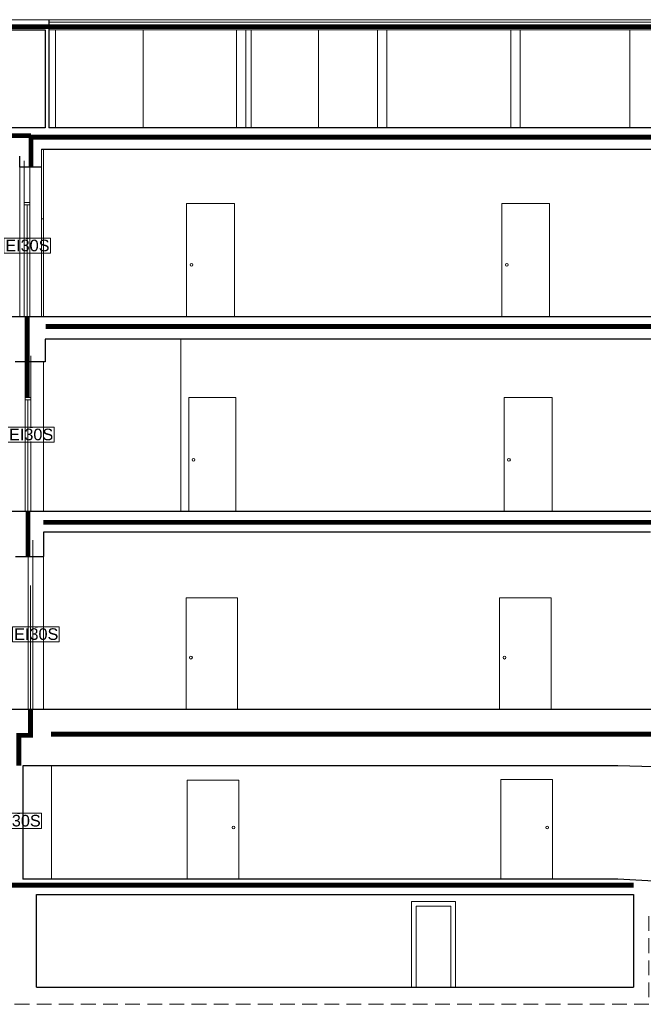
# Model space of a CAD drawing. Header units: millimetres. Extents: x -5254 to 173417, y -28809 to -6400.
# Tile 140 of 256: x 108889 to 110231, y -12780 to -10661. Entities that reach past the tile are written whole.
import ezdxf

# ---------------------------------------------------------------- set-up
doc = ezdxf.new("R2010")
doc.units = ezdxf.units.MM
doc.linetypes.add('HIDDEN', pattern=[9.525, 6.35, -3.175])
for name, color, linetype, lineweight in [('_MW_ppoż', 7, 'Continuous', 0), ('m_cienka', 7, 'Continuous', 5), ('m_stolarka', 7, 'Continuous', 9), ('m_widok', 7, 'Continuous', 9), ('m_ściany', 7, 'Continuous', 30)]:
    doc.layers.add(name, color=color, linetype=linetype, lineweight=lineweight)
doc.styles.get("Standard").update_dxf_attribs({"font": 'arial.ttf'})

# ---------------------------------------------------------------- blocks, each defined once
blk = doc.blocks.new('EIS30')
at = {"layer": '_MW_ppoż', "color": 94, "insert": (0.7, -16.2), "char_height": 25, "width": 0.986, "attachment_point": 5, "bg_fill": 3, "box_fill_scale": 1.1, "bg_fill_color": 1, "bg_fill_transparency": 0}
blk.add_mtext('EI30S', dxfattribs=at)
at = {"layer": '_MW_ppoż', "color": 94, "lineweight": 9}
blk.add_lwpolyline([(-50.2, 0), (50.2, 0), (50.2, -32.6), (-50.2, -32.6)], close=True, dxfattribs=at)

msp = doc.modelspace()

# ---------------------------------------------------------------- linework, layer by layer
at = {"layer": '_MW_ppoż', "color": 6, "ltscale": 10, "const_width": 10.4}
msp.add_lwpolyline([(107801.85, -10675.52), (114038.14, -10675.52)], dxfattribs=at)
at = {"layer": '_MW_ppoż', "color": 12, "linetype": 'Continuous', "ltscale": 2, "const_width": 10.4}
for points in [[(108566.99, -10910), (108913.1, -10910)], [(108910.69, -10913.47), (113259.87, -10913.47)], [(108913.1, -10910), (108913.1, -10978.12)], [(108904.56, -11299.12), (108904.56, -11474.12)], [(108906.46, -11815.72), (108906.46, -11719.41)], [(108911.99, -12144.02), (108911.99, -12200.98), (108886.61, -12200.98), (108886.61, -12266.46)], [(108000.19, -12291.01), (108416.76, -12523.44), (110209.9, -12523.44)]]:
    msp.add_lwpolyline(points, dxfattribs=at)
at = {"layer": '_MW_ppoż', "color": 94, "linetype": 'Continuous', "ltscale": 2, "const_width": 10.4}
for points in [[(108944.41, -11321.01), (112892.01, -11321.01)], [(112893.07, -11742.45), (108939.79, -11742.45)], [(108956.31, -12198.38), (112941.35, -12198.38)]]:
    msp.add_lwpolyline(points, dxfattribs=at)
at = {"layer": 'm_cienka', "linetype": 'HIDDEN', "ltscale": 5}
msp.add_lwpolyline([(114242.92, -12590.22), (110242.92, -12590.22), (110242.92, -12780.03), (107997.63, -12780.03), (107997.63, -12620.03), (107518.23, -12620.03)], dxfattribs=at)
at = {"layer": 'm_stolarka'}
for p, q in [((114097.63, -10660.52), (107713.13, -10660.52)), ((113226.19, -10665.52), (108952.19, -10665.52)), ((113226.19, -10682.52), (108952.19, -10682.52)), ((109355.63, -10893.52), (109355.63, -10682.52)), ((109375.63, -10893.52), (109375.63, -10682.52)), ((109658.63, -10893.52), (109658.63, -10682.52)), ((109678.63, -10893.52), (109678.63, -10682.52)), ((109945.63, -10893.52), (109945.63, -10682.52)), ((109965.63, -10893.52), (109965.63, -10682.52)), ((108935.63, -11299.12), (108935.63, -10939.12)), ((108939.63, -11299.12), (108939.63, -10939.12)), ((108898.56, -11054.12), (108898.56, -10964.12)), ((108910.56, -10964.12), (108910.56, -11054.12)), ((108898.56, -11054.12), (108910.56, -11054.12)), ((108910.56, -11059.12), (108898.56, -11059.12)), ((109247.63, -11299.12), (109247.63, -11056.12)), ((109247.63, -11056.12), (109350.63, -11056.12)), ((109350.63, -11056.12), (109350.63, -11299.12)), ((109926.63, -11299.12), (109926.63, -11056.12)), ((109926.63, -11056.12), (110028.63, -11056.12)), ((110028.63, -11056.12), (110028.63, -11299.12)), ((108935.63, -11089.12), (108939.63, -11089.12)), ((108900.46, -11474.12), (108900.46, -11384.12)), ((108912.46, -11384.12), (108912.46, -11474.12)), ((108900.46, -11719.12), (108900.46, -11474.12)), ((108900.46, -11474.12), (108912.46, -11474.12)), ((108912.46, -11479.12), (108900.46, -11479.12)), ((108906.46, -11479.12), (108906.46, -11719.12)), ((108912.46, -11474.12), (108912.46, -11719.12)), ((109353.63, -11474.12), (109252.63, -11474.12)), ((109252.63, -11474.12), (109252.63, -11719.12)), ((109353.63, -11719.12), (109353.63, -11474.12)), ((110034.63, -11474.12), (109931.63, -11474.12)), ((109931.63, -11474.12), (109931.63, -11719.12)), ((110034.63, -11719.12), (110034.63, -11474.12)), ((109246.63, -12144.72), (109246.63, -11904.72)), ((109246.63, -11904.72), (109357.63, -11904.72)), ((109357.63, -12144.72), (109357.63, -11904.72)), ((109921.63, -11904.72), (109921.63, -12144.72)), ((109921.63, -11904.72), (110032.63, -11904.72)), ((110032.63, -11904.72), (110032.63, -12144.72)), ((109360.13, -12297.42), (109249.13, -12297.42)), ((109249.13, -12297.42), (109249.13, -12510.42)), ((109360.13, -12510.42), (109360.13, -12297.42)), ((110035.13, -12296.42), (109924.13, -12296.42)), ((109924.13, -12296.42), (109924.13, -12510.42)), ((110035.13, -12510.42), (110035.13, -12296.42))]:
    msp.add_line(p, q, dxfattribs=at)
for centre in [(109258.27, -11188.12), (109937.27, -11188.12), (109262.7, -11608.12), (109941.7, -11608.12), (109257.27, -12033.72), (109932.27, -12033.72), (109349.04, -12399.42), (110024.04, -12399.42)]:
    msp.add_circle(centre, 3, dxfattribs=at)
at = {"layer": 'm_widok'}
for p, q in [((108965.63, -10893.52), (108965.63, -10682.52)), ((109154.63, -10893.52), (109154.63, -10682.52)), ((109386.63, -10893.52), (109386.63, -10682.52)), ((109531.63, -10893.52), (109531.63, -10682.52)), ((110201.63, -10893.52), (110201.63, -10682.52)), ((108888.63, -10978.12), (108888.63, -11299.12)), ((108935.63, -10978.12), (108935.63, -11299.12)), ((109235.63, -11719.12), (109235.63, -11348.12)), ((108939.63, -11397.12), (108939.63, -11719.12)), ((108939.63, -11815.72), (108939.63, -12144.72)), ((108957.13, -12510.42), (108957.13, -12266.42)), ((109826.63, -12558.42), (109731.63, -12558.42)), ((109731.63, -12558.42), (109731.63, -12743.42)), ((109816.63, -12568.42), (109741.63, -12568.42)), ((109741.63, -12568.42), (109741.63, -12743.42)), ((109816.63, -12743.42), (109816.63, -12568.42)), ((109826.63, -12743.42), (109826.63, -12558.42))]:
    msp.add_line(p, q, dxfattribs=at)
at = {"layer": 'm_ściany'}
for p, q in [((108952.19, -10682.52), (108952.19, -10660.52)), ((108577.63, -10682.52), (108943.63, -10682.52)), ((108943.63, -10682.52), (108943.63, -10893.52)), ((108951.63, -10682.52), (108951.63, -10893.52)), ((108943.63, -10893.52), (108546.63, -10893.52)), ((113257.19, -10893.52), (108951.63, -10893.52)), ((108888.63, -10978.12), (108888.63, -10954.12)), ((108935.63, -10939.12), (110251.63, -10939.12)), ((108935.63, -10978.12), (108888.63, -10978.12)), ((108578.63, -11299.12), (113395.69, -11299.12)), ((109235.63, -11348.12), (108943.63, -11348.12)), ((108943.63, -11348.12), (108943.63, -11397.12)), ((110251.63, -11348.12), (109235.63, -11348.12)), ((108943.63, -11397.12), (108878.63, -11397.12)), ((113244.69, -11719.12), (108570.63, -11719.12)), ((108939.63, -11763.72), (108939.63, -11815.72)), ((110246.63, -11763.72), (108939.63, -11763.72)), ((108879.63, -11815.72), (108939.63, -11815.72)), ((108543.63, -12144.72), (112764.63, -12144.72)), ((108895.13, -12266.42), (108895.13, -12510.42)), ((110176.13, -12266.42), (108895.13, -12266.42)), ((110779.13, -12283.22), (110176.13, -12266.42)), ((110176.13, -12510.42), (108895.13, -12510.42)), ((110779.13, -12547.22), (110176.13, -12510.42)), ((108924.63, -12743.42), (108924.63, -12543.42)), ((108924.63, -12543.42), (110209.63, -12543.42)), ((110209.63, -12543.42), (110209.63, -12743.42)), ((108924.63, -12743.42), (110209.63, -12743.42))]:
    msp.add_line(p, q, dxfattribs=at)

# ---------------------------------------------------------------- next in the draw order: block references
at = {"layer": '_MW_ppoż', "linetype": 'ByBlock', "rotation": 360}
for p in [(108904.57, -11130.49), (108912.55, -11537.34), (108923.57, -11967.11), (108885.62, -12368.72)]:
    msp.add_blockref('EIS30', p, dxfattribs=at)

# ---------------------------------------------------------------- next in the draw order: linework, layer by layer
at = {"layer": 'm_stolarka'}
for p, q in [((108898.56, -11299.12), (108898.56, -11054.12)), ((108904.56, -11059.12), (108904.56, -11299.12)), ((108910.56, -11054.12), (108910.56, -11299.12)), ((108906.99, -12144.72), (108906.99, -11780.72)), ((108916.99, -11780.72), (108916.99, -12144.72)), ((108911.99, -11878.72), (108911.99, -12144.72))]:
    msp.add_line(p, q, dxfattribs=at)

doc.saveas('drawing.dxf')
